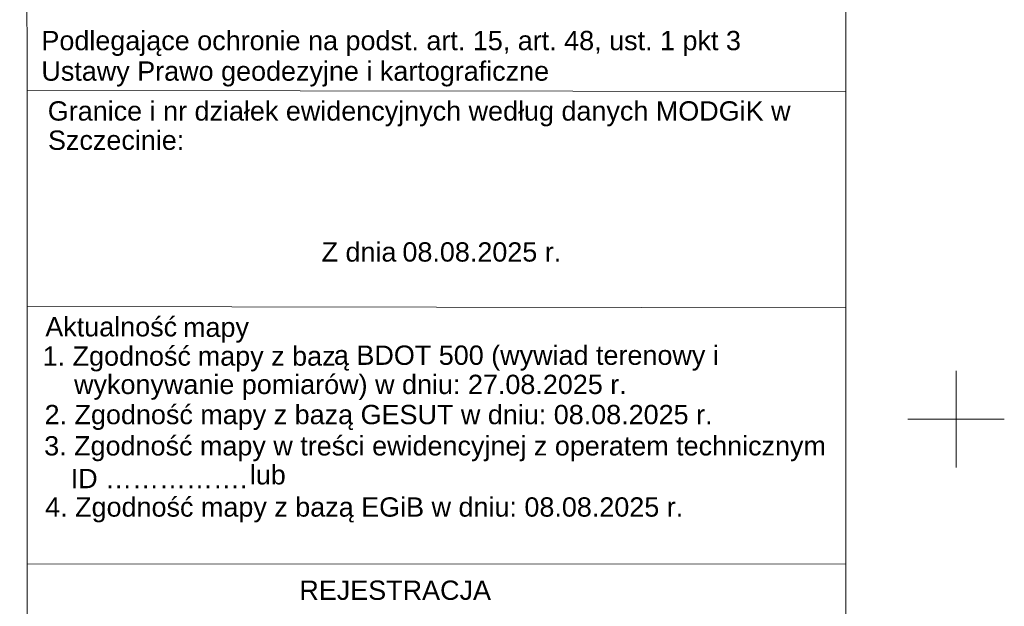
# Model space of a CAD drawing. Extents: x 5477758 to 5478333, y 5918235 to 5918502.
# Tile 3 of 130: x 5477801 to 5477852, y 5918440 to 5918471. Entities that reach past the tile are written whole.
import ezdxf

# ---------------------------------------------------------------- set-up
doc = ezdxf.new("R2010")
doc.units = 0
doc.header["$LTSCALE"] = 0.25
doc.layers.add('FrameItemsLayer$', color=7, linetype='CONTINUOUS', lineweight=0)
doc.layers.add('TABELKA', color=252, linetype='CONTINUOUS', lineweight=18)
doc.styles.add('Arial', font='arial.ttf')

msp = doc.modelspace()

# ---------------------------------------------------------------- linework, layer by layer
at = {"layer": 'FrameItemsLayer$', "color": 7, "linetype": 'Continuous', "lineweight": 18}
for points in [[(5477850, 5918447.5), (5477850, 5918452.5)], [(5477847.5, 5918450), (5477852.5, 5918450)]]:
    msp.add_lwpolyline(points, dxfattribs=at)
at = {"layer": 'TABELKA', "color": 18, "true_color": 0x000000}
for points in [[(5477801.864, 5918380.084), (5477801.831, 5918500.411)], [(5477844.277, 5918500.411), (5477844.277, 5918380.084)], [(5477844.277, 5918466.976), (5477801.84, 5918467.019)], [(5477801.843, 5918455.833), (5477844.277, 5918455.771)], [(5477844.277, 5918442.491), (5477801.847, 5918442.512)]]:
    msp.add_lwpolyline(points, dxfattribs=at)

# ---------------------------------------------------------------- texts
at = {"layer": 'TABELKA', "color": 18, "true_color": 0x000000, "style": 'Arial'}
for s, p in [('Podlegające ochronie na podst. art. 15, art. 48, ust. 1 pkt 3', (5477802.582, 5918469.11)), ('Ustawy Prawo geodezyjne i kartograficzne', (5477802.582, 5918467.529)), ('Granice i nr działek ewidencyjnych według danych MODGiK w', (5477802.912, 5918465.464)), ('Szczecinie: ', (5477802.923, 5918463.949)), ('Z dnia', (5477817.105, 5918458.16)), ('08.08.2025 r.', (5477821.298, 5918458.16)), ('Aktualność', (5477802.785, 5918454.284)), (' mapy', (5477809.538, 5918454.261)), ('1. Zgodność', (5477802.646, 5918452.768)), ('ą', (5477817.747, 5918452.812)), (' BDOT 500 (wywiad terenowy i', (5477818.525, 5918452.812)), (' mapy z baz', (5477810.301, 5918452.768)), ('wykonywanie pomiarów) w dniu: 27.08.2025 r.', (5477804.276, 5918451.3)), ('h)  Nieokreślone (np. wskazanie przebiegu przez wykonawcę)', (5477762.203, 5918450.758)), ('2. Zgodność mapy z bazą GESUT w dniu: 08.08.2025 r.', (5477802.746, 5918449.737)), ('3. Zgodność mapy w treści ewidencyjnej z operatem technicznym', (5477802.726, 5918448.118)), ('ID …………….', (5477804.102, 5918446.423)), ('lub', (5477813.387, 5918446.617)), ('4. Zgodność mapy z bazą EGiB w dniu: 08.08.2025 r.', (5477802.777, 5918444.949)), ('REJESTRACJA', (5477815.954, 5918440.638))]:
    msp.add_text(s, height=1, dxfattribs=at).set_placement(p)

doc.saveas('drawing.dxf')
